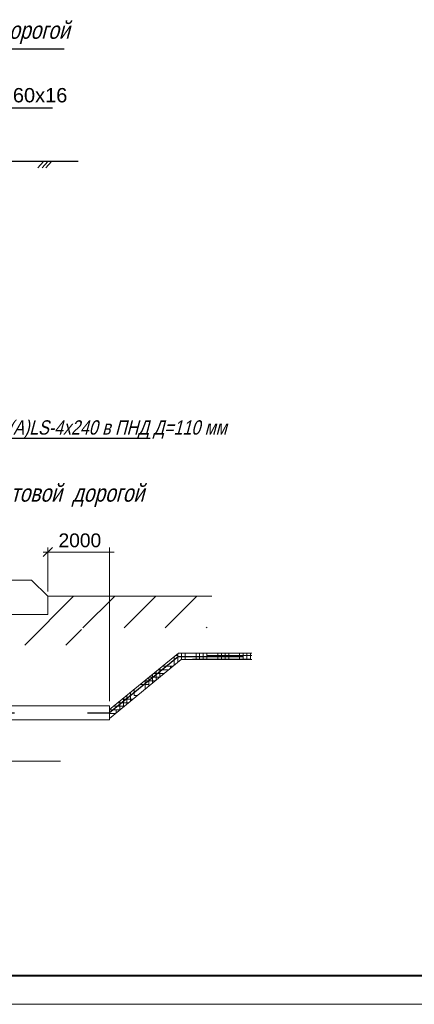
# Model space of a CAD drawing. Header units: millimetres. Extents: x 523209 to 536718, y -48289 to -47398.
# Tile 97 of 116: x 533738 to 533807, y -47992 to -47820. Entities that reach past the tile are written whole.
import ezdxf

# ---------------------------------------------------------------- set-up
doc = ezdxf.new("R2010")
doc.units = ezdxf.units.MM
for name, pattern in [('CENTER', [50.8, 31.75, -6.35, 6.35, -6.35]), ('K5LT_BASIC', [0]), ('K5LT_THIN', [0])]:
    doc.linetypes.add(name, pattern=pattern)
doc.layers.add('Layer1', color=7, linetype='Continuous', lineweight=13)
doc.layers.add('Layer2', color=7, linetype='CENTER', lineweight=30)
doc.layers.add('Оборудование', color=7, linetype='Continuous')
doc.layers.add('Схема', color=1, linetype='Continuous', true_color=0xff0000)
doc.styles.get("Standard").update_dxf_attribs({"font": 'arial.ttf'})

# ---------------------------------------------------------------- blocks, each defined once
blk = doc.blocks.new('A$Cab4c6fdf')
at = {"layer": 'Схема', "color": 7, "linetype": 'Continuous', "lineweight": 25, "ltscale": 100}
blk.add_line((6710.5, 3281.9), (5238.9, 3281.9), dxfattribs=at)
at = {"layer": 'Схема', "color": 7, "linetype": 'Continuous', "lineweight": 20, "ltscale": 100}
for p, q in [((6307.8, 3281.9), (6240.8, 3207.9)), ((6357.5, 3281.9), (6290.5, 3207.9)), ((6398.5, 3281.9), (6331.5, 3207.9))]:
    blk.add_line(p, q, dxfattribs=at)

msp = doc.modelspace()

# ---------------------------------------------------------------- linework, layer by layer
at = {"color": 7}
msp.add_line((533743.62259, -47835.23851), (533709.1356, -47835.23851), dxfattribs=at)
at = {"color": 0, "lineweight": -2}
msp.add_line((533743.61972, -47911.91885), (533742.01972, -47913.51885), dxfattribs=at)
at = {"color": 7, "linetype": 'K5LT_BASIC', "lineweight": 40}
msp.add_line((533995.73839, -47986.68774), (533426.73839, -47986.68774), dxfattribs=at)
at = {"color": 7, "linetype": 'K5LT_THIN', "lineweight": 18}
for p, q in [((533826.73839, -47991.68774), (533406.73839, -47991.68774)), ((534000.73839, -47991.68774), (533703.73839, -47991.68774))]:
    msp.add_line(p, q, dxfattribs=at)
at = {"layer": 'Layer1'}
for p, q in [((533742.81972, -47919.62436), (533742.81972, -47911.91885)), ((533753.59705, -47938.75588), (533753.59705, -47911.91885)), ((533742.01972, -47912.71885), (533754.39705, -47912.71885)), ((533662.53938, -47917.63906), (533739.98833, -47917.63906)), ((533742.81972, -47920.42436), (533739.98833, -47917.63906)), ((533738.80442, -47928.95307), (533747.33313, -47920.42436)), ((533742.81972, -47920.42436), (533742.81972, -47923.64012)), ((533742.81972, -47920.42436), (533771.46675, -47920.42436)), ((533748.9657, -47925.976), (533754.51734, -47920.42436)), ((533756.14991, -47925.976), (533761.70154, -47920.42436)), ((533763.33411, -47925.976), (533768.88575, -47920.42436)), ((533659.70799, -47923.64012), (533742.81972, -47923.64012)), ((533770.51831, -47925.976), (533770.64734, -47925.84697)), ((533745.98862, -47928.95307), (533748.7061, -47926.23559)), ((533765.64173, -47930.35313), (533753.59705, -47940.19928)), ((533764.90591, -47932.52393), (533764.90591, -47930.95464)), ((533765.13406, -47930.76813), (533765.54091, -47930.76813)), ((533765.54091, -47932.00484), (533765.54091, -47930.43554)), ((533765.64173, -47930.35313), (533778.44133, -47930.35313)), ((533766.17591, -47931.50714), (533766.17591, -47930.35313)), ((533766.81091, -47931.50714), (533766.81091, -47930.35313)), ((533768.71591, -47931.50714), (533768.71591, -47930.35313)), ((533769.35091, -47931.50714), (533769.35091, -47930.35313)), ((533769.98591, -47931.50714), (533769.98591, -47930.35313)), ((533770.62091, -47931.50714), (533770.62091, -47930.35313)), ((533770.62091, -47930.76813), (533778.44133, -47930.76813)), ((533772.52591, -47931.50714), (533772.52591, -47930.35313)), ((533773.16091, -47931.50714), (533773.16091, -47930.35313)), ((533773.79591, -47931.50714), (533773.79591, -47930.35313)), ((533774.43091, -47931.50714), (533774.43091, -47930.35313)), ((533776.33591, -47931.50714), (533776.33591, -47930.35313)), ((533776.97091, -47931.50714), (533776.97091, -47930.35313)), ((533777.60591, -47931.50714), (533777.60591, -47930.35313)), ((533778.24091, -47931.50714), (533778.24091, -47930.35313)), ((533766.14973, -47931.50714), (533753.59705, -47941.76857)), ((533763.00091, -47932.67313), (533763.00091, -47932.51191)), ((533763.00091, -47932.67313), (533764.72339, -47932.67313)), ((533764.27091, -47933.04302), (533764.27091, -47932.67313)), ((533766.14973, -47931.50714), (533778.44133, -47931.50714)), ((533768.08091, -47931.40313), (533778.24091, -47931.40313)), ((533760.46091, -47936.15758), (533760.46091, -47934.58829)), ((533760.47333, -47934.57813), (533762.39303, -47934.57813)), ((533761.09591, -47935.63848), (533761.09591, -47934.06919)), ((533761.25012, -47933.94313), (533763.16982, -47933.94313)), ((533761.73091, -47935.11939), (533761.73091, -47933.5501)), ((533762.02691, -47933.30813), (533763.94661, -47933.30813)), ((533762.36591, -47934.6003), (533762.36591, -47933.03101)), ((533758.91976, -47935.84813), (533760.46091, -47935.84813)), ((533759.69655, -47935.21313), (533761.61624, -47935.21313)), ((533759.82591, -47936.67667), (533759.82591, -47935.21313)), ((533756.65091, -47939.27213), (533756.65091, -47937.70284)), ((533757.28591, -47938.75304), (533757.28591, -47937.18375)), ((533757.92091, -47937.75313), (533757.92091, -47936.66466)), ((533757.92091, -47937.75313), (533758.50909, -47937.75313)), ((533648.36519, -47939.55588), (533753.59705, -47939.55588)), ((533753.59705, -47939.55588), (533753.59705, -47942.02207)), ((533754.25903, -47939.65813), (533756.17873, -47939.65813)), ((533755.03582, -47939.02313), (533756.95552, -47939.02313)), ((533755.38091, -47940.31032), (533755.38091, -47938.74103)), ((533755.81261, -47938.38813), (533757.7323, -47938.38813)), ((533756.01591, -47939.79123), (533756.01591, -47938.22193)), ((533753.59705, -47940.29313), (533755.40194, -47940.29313)), ((533753.59705, -47940.92813), (533754.62515, -47940.92813)), ((533754.74591, -47940.82941), (533754.74591, -47940.29313)), ((533648.36519, -47942.02207), (533753.59705, -47942.02207)), ((533693.11312, -47949.2153), (533745.04704, -47949.2153))]:
    msp.add_line(p, q, dxfattribs=at)
at = {"layer": 'Layer2'}
for q in [(533753.5845, -47940.78897), (533776.92091, -47930.93014)]:
    msp.add_line((533765.64469, -47930.93014), q, dxfattribs=at)
at = {"layer": 'Layer2', "ltscale": 2}
msp.add_line((533648.1267, -47940.78897), (533753.5845, -47940.78897), dxfattribs=at)
at = {"layer": 'Оборудование', "color": 7, "linetype": 'Continuous', "lineweight": 25, "ltscale": 10}
msp.add_line((533665.44379, -47824.87526), (533745.67987, -47824.87526), dxfattribs=at)

# ---------------------------------------------------------------- block references
at = {"layer": 'Схема', "color": 7, "linetype": 'Continuous', "lineweight": 30, "ltscale": 100, "xscale": 0.015, "yscale": 0.015, "zscale": 0.015}
msp.add_blockref('A$Cab4c6fdf', (533647.47558, -47893.73126), dxfattribs=at)

# ---------------------------------------------------------------- texts
at = {"layer": 'Layer1', "linetype": 'Continuous', "lineweight": 25}
msp.add_text('2000', height=2.4, dxfattribs=at).set_placement((533744.68971, -47911.87386))
at = {"layer": 'Оборудование', "oblique": 15, "width": 0.8}
for s, p in [('Прокладка кабельной линии в траншее под дорогой', (533665.01875, -47823.10781)), ('Прокладка кабельной линии под асфальтовой  дорогой', (533672.56837, -47903.92176))]:
    msp.add_text(s, height=3, dxfattribs=at).set_placement(p)
at = {"layer": 'Оборудование', "insert": (533727.11214, -47832.96917), "char_height": 2.5, "attachment_point": 5}
msp.add_mtext('Плиты ПЗК 480х360х16', dxfattribs=at)

# ---------------------------------------------------------------- next in the draw order: linework, layer by layer
at = {"color": 7}
msp.add_line((533760.68954, -47892.86669), (533726.20255, -47892.86669), dxfattribs=at)

# ---------------------------------------------------------------- next in the draw order: texts
at = {"layer": 'Оборудование', "color": 7, "oblique": 15, "width": 0.8}
msp.add_text('ПвВГнг(А)LS-4x240 в ПНД Д=110 мм ', height=2.5, dxfattribs=at).set_placement((533726.41429, -47892.21718))

doc.saveas('drawing.dxf')
